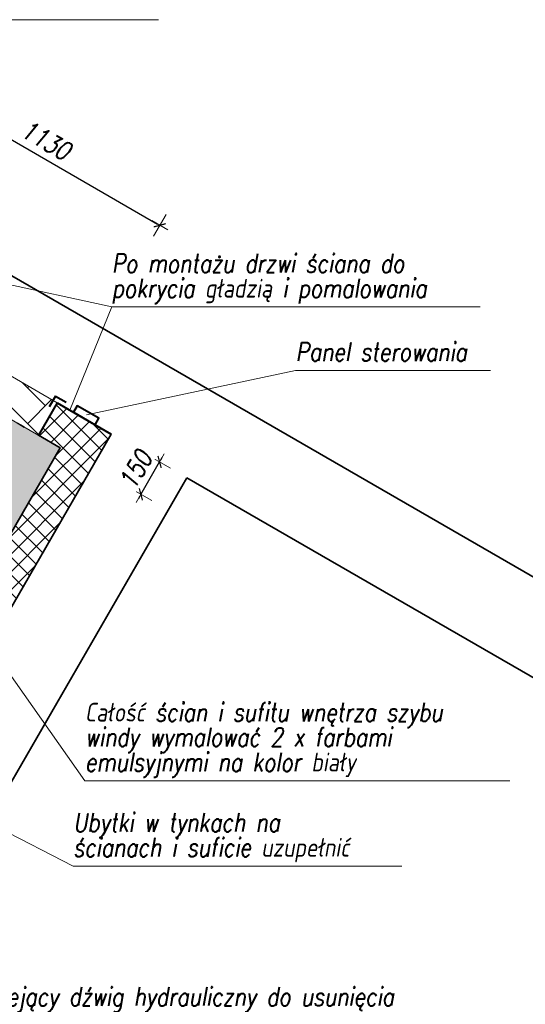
# Model space of a CAD drawing. Header units: millimetres. Extents: x 558 to 31258, y -5755 to 11028.
# Tile 141 of 144: x 23453 to 23655, y 8591 to 8986. Entities that reach past the tile are written whole.
import ezdxf
from ezdxf.enums import TextEntityAlignment as Align

# ---------------------------------------------------------------- set-up
doc = ezdxf.new("R2010")
doc.units = ezdxf.units.MM
doc.layers.get('0').update_dxf_attribs({"color": 252})
doc.layers.get('Defpoints').update_dxf_attribs({"color": 252})
doc.layers.add('K_Dzwig', color=252, linetype='Continuous')
for name, color, linetype, lineweight in [('K_Grube', 252, 'Continuous', 35), ('K_Grube_projektowane', 252, 'Continuous', 40), ('K_Kreskowanie', 252, 'Continuous', 5), ('K_Naroznik', 252, 'Continuous', 40), ('K_Opis_zmienny', 252, 'Continuous', 13), ('K_Widokowe', 252, 'Continuous', 13), ('K_Wyburzenia', 252, 'Continuous', 5), ('K_Wymiarowanie', 252, 'Continuous', 13)]:
    doc.layers.add(name, color=color, linetype=linetype, lineweight=lineweight)
doc.styles.add('Zwykły 50', font='romans.shx', dxfattribs={"width": 0.8, "oblique": 10, "height": 7.5})
doc.dimstyles.new('Skala_50', dxfattribs={"dimtxt": 7.5, "dimasz": 1, "dimexe": 1.25, "dimexo": 0.625, "dimgap": 3, "dimtad": 1, "dimdec": 1, "dimlfac": 10, "dimrnd": 0.5, "dimdsep": 46, "dimtxsty": 'Zwykły 50', "dimblk": 'Wymiar', "dimcen": 2.5, "dimse1": 1, "dimse2": 1, "dimazin": 0, "dimtfac": 1, "dimtdec": 1, "dimtix": 1, "dimtmove": 0, "dimatfit": 3, "dimfxl": 0, "dimarcsym": 0})

# ---------------------------------------------------------------- blocks, each defined once
blk = doc.blocks.new('Wymiar')
for p, q in [((0, -5), (0, 5)), ((-3.75, 0), (3.75, 0))]:
    blk.add_line(p, q)
at = {"const_width": 0.5}
blk.add_lwpolyline([(-1.77, -1.77), (1.77, 1.77)], dxfattribs=at)
blk = doc.blocks.new('*D659')
at = {"layer": 'Defpoints', "color": 0}
for p in [(23508.88, 8903.5), (23369.92, 8888.82), (23467.78, 8832.32)]:
    blk.add_point(p, dxfattribs=at)
at = {"layer": 'K_Wymiarowanie', "color": 0, "lineweight": -2, "ltscale": 5}
blk.add_line((23411.89, 8959.5), (23508.02, 8904), dxfattribs=at)
at = {"layer": 'K_Wymiarowanie', "color": 0, "linetype": 'ByBlock', "lineweight": -2}
for p, rotation in [((23411.02, 8960), 150.000000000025), ((23508.88, 8903.5), 330.000000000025)]:
    blk.add_blockref('Wymiar', p, dxfattribs=dict(at, rotation=rotation))
at = {"layer": 'K_Wymiarowanie', "color": 0, "ltscale": 5, "insert": (23463.33, 8937.6), "char_height": 7.5, "attachment_point": 5, "rotation": 330, "style": 'Zwykły 50', "bg_fill": 3, "box_fill_scale": 1.1, "bg_fill_color": 256, "bg_fill_true_color": 13158600, "bg_fill_transparency": 0}
blk.add_mtext('1130', dxfattribs=at)
blk = doc.blocks.new('kabina')
at = {"layer": 'K_Dzwig'}
for p, q in [((17910.52, -7146.82), (17907.76, -7146.82)), ((17910.52, -7146.94), (17907.76, -7146.94)), ((17910.82, -7146.82), (17910.52, -7146.82)), ((17910.52, -7146.94), (17910.82, -7146.94)), ((17910.82, -7146.94), (17910.82, -7146.82))]:
    blk.add_line(p, q, dxfattribs=at)
blk = doc.blocks.new('*D855')
at = {"layer": 'Defpoints', "color": 0}
for p in [(23467.78, 8832.32), (23460.28, 8819.33), (23508.8, 8808.64)]:
    blk.add_point(p, dxfattribs=at)
at = {"layer": 'K_Wymiarowanie', "color": 0, "lineweight": -2, "ltscale": 5}
for p, q in [((23509.3, 8809.5), (23509.8, 8810.37)), ((23501.3, 8795.65), (23508.8, 8808.64)), ((23500.8, 8794.78), (23500.3, 8793.91))]:
    blk.add_line(p, q, dxfattribs=at)
at = {"layer": 'K_Wymiarowanie', "color": 0, "linetype": 'ByBlock', "lineweight": -2}
for p, rotation in [((23508.8, 8808.64), 240.0000000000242), ((23501.3, 8795.65), 60.00000000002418)]:
    blk.add_blockref('Wymiar', p, dxfattribs=dict(at, rotation=rotation))
at = {"layer": 'K_Wymiarowanie', "color": 0, "ltscale": 5, "insert": (23499.2, 8805.52), "char_height": 7.5, "attachment_point": 5, "rotation": 60, "style": 'Zwykły 50', "bg_fill": 3, "box_fill_scale": 1.1, "bg_fill_color": 256, "bg_fill_true_color": 13158600, "bg_fill_transparency": 0}
blk.add_mtext('150', dxfattribs=at)

msp = doc.modelspace()

# ---------------------------------------------------------------- hatches: boundary and pattern name
at = {"layer": 'K_Kreskowanie', "ltscale": 5}
h = msp.add_hatch(dxfattribs=at)
h.set_pattern_fill('ANSI37', color=256, scale=1.6)
h.set_pattern_definition([(45, (2962.861, -2454.189), (-3.5921024, 3.5921024), []), (135, (2962.861, -2454.189), (-3.5921024, -3.5921024), [])])
h.paths.add_polyline_path([(23314.792, 8903.327), (23362.423, 8875.827), (23369.923, 8888.817), (23309.302, 8923.817), (23178.302, 8696.918), (23358.435, 8592.918), (23489.435, 8819.817), (23467.784, 8832.317), (23460.284, 8819.327), (23468.944, 8814.327), (23352.944, 8613.409), (23198.792, 8702.409)])
at = {"layer": 'K_Widokowe'}
h = msp.add_hatch(dxfattribs=at)
h.set_pattern_fill('AR-HBONE', color=256, scale=0.1)
h.set_pattern_definition([(45, (7047.138, 13177.577), (3e-15, 14.36841), [30.48, -10.16]), (135, (7054.322, 13184.762), (3e-15, 14.36841), [30.48, -10.16])])
h.paths.add_polyline_path([(23369.923, 8888.817), (23362.423, 8875.827), (23405.605, 8850.895), (23403.772, 8869.275)])
h.paths.add_polyline_path([(23460.284, 8819.327), (23467.784, 8832.317), (23403.772, 8869.275), (23405.605, 8850.895)])
at = {"layer": 'K_Wyburzenia'}
h = msp.add_hatch(dxfattribs=at)
h.set_pattern_fill('AR-CONC', color=256, scale=0.05)
h.set_pattern_definition([(50, (21774.1485, 12065.275), (9.109233, -0.796954), [0.9525, -10.4775]), (355, (21774.1485, 12065.275), (-1.76217, 9.552842), [0.762, -8.38203]), (100.45144, (21774.908, 12065.209), (7.347062, 8.755888), [0.8095, -8.904512]), (46.1842, (21774.148, 12067.815), (13.553952, -2.102116), [1.42875, -15.71625]), (96.63556, (21775.278, 12067.64), (11.870207, 12.371306), [1.21425, -13.35678]), (351.18415, (21774.148, 12067.815), (11.870207, 12.371306), [1.143, -12.572987]), (21, (21775.4185, 12067.18), (7.58072, -5.11326), [0.9525, -10.4775]), (326, (21775.4185, 12067.18), (3.090101, 9.209398), [0.762, -8.382]), (71.45145, (21776.05, 12066.754), (10.67082, 4.096138), [0.8095, -8.904497]), (37.5, (21774.1485, 12065.2752), (0.1544302, 4.227752), [0, -8.2804, 0, -8.509, 0, -8.41375]), (7.5, (21774.1485, 12065.275), (3.340983, 5.009029), [0, -4.8514, 0, -8.0899, 0, -3.20675]), (327.5, (21771.3164, 12065.2752), (6.7795298, -0.2864372), [0, -3.175, 0, -9.906, 0, -13.1445]), (317.5, (21770.0464, 12065.275), (7.406459, 1.271325), [0, -4.1275, 0, -6.5786, 0, -9.3345])])
h.paths.add_polyline_path([(23314.792, 8903.327), (23468.944, 8814.327), (23352.944, 8613.409), (23198.792, 8702.409)])

# ---------------------------------------------------------------- linework, layer by layer
at = {"layer": 'K_Grube', "ltscale": 0.8}
for p, q in [((23387.423, 8919.128), (23660.798, 8761.295)), ((23489.435, 8819.817), (23179.935, 8283.747)), ((23519.746, 8802.317), (23210.246, 8266.247)), ((23519.746, 8802.317), (23660.798, 8720.88))]:
    msp.add_line(p, q, dxfattribs=at)
at = {"layer": 'K_Grube', "ltscale": 5}
for p, q in [((23489.435, 8819.817), (23358.435, 8592.918)), ((23460.284, 8819.327), (23468.944, 8814.327)), ((23468.944, 8814.327), (23352.944, 8613.409))]:
    msp.add_line(p, q, dxfattribs=at)
at = {"layer": 'K_Grube_projektowane'}
for q in [(23460.284, 8819.327), (23489.435, 8819.817)]:
    msp.add_line((23467.784, 8832.317), q, dxfattribs=at)
msp.add_lwpolyline([(23474.279, 8828.567), (23482.94, 8823.567), (23484.44, 8826.165), (23475.779, 8831.165)], close=True, dxfattribs=at)
at = {"layer": 'K_Naroznik'}
for q in [(23464.552, 8830.719), (23471.382, 8832.549)]:
    msp.add_line((23467.052, 8835.049), q, dxfattribs=at)
at = {"layer": 'K_Opis_zmienny'}
for p, q in [((23392.136, 8985.909), (23508.375, 8985.909)), ((23489.627, 8870.774), (23637.318, 8870.774)), ((23479.453, 8827.527), (23563.3, 8845.266)), ((23563.3, 8845.266), (23641.459, 8845.266)), ((23431.039, 8748.672), (23478.859, 8680.849)), ((23395.356, 8686.868), (23474.202, 8646.662)), ((23478.859, 8680.849), (23649.166, 8680.849)), ((23474.202, 8646.662), (23605.891, 8646.662))]:
    msp.add_line(p, q, dxfattribs=at)
at = {"layer": 'K_Opis_zmienny', "ltscale": 5}
for q in [(23374.08, 8896.017), (23472.752, 8829.449)]:
    msp.add_line((23489.627, 8870.774), q, dxfattribs=at)
at = {"layer": 'K_Widokowe', "ltscale": 5}
msp.add_line((23467.784, 8832.317), (23369.923, 8888.817), dxfattribs=at)
at = {"layer": 'K_Wyburzenia'}
msp.add_lwpolyline([(23314.792, 8903.327), (23468.944, 8814.327), (23352.944, 8613.409), (23198.792, 8702.409)], close=True, dxfattribs=at)

# ---------------------------------------------------------------- block references
at = {"layer": 'K_Grube', "rotation": 329.999999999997}
msp.add_blockref('kabina', (11516.626, 23967.44), dxfattribs=at)

# ---------------------------------------------------------------- texts
at = {"layer": 'K_Opis_zmienny', "style": 'Zwykły 50', "oblique": 10, "width": 0.8}
for s, p in [('Panel sterowania', (23563.3, 8852.766)), ('Całość ścian i sufitu wnętrza szybu', (23478.859, 8708.349)), ('windy wymalować 2 x farbami', (23478.859, 8698.349)), ('emulsyjnymi na kolor biały', (23478.859, 8688.349)), ('Ubytki w tynkach na', (23474.202, 8664.162)), ('ścianach i suficie uzupełnić', (23474.202, 8654.162)), ('Istniejący dźwig hydrauliczny do usunięcia', (23430.959, 8594.322))]:
    msp.add_text(s, height=7.5, dxfattribs=at).set_placement(p, align=Align.MIDDLE_LEFT)

# ---------------------------------------------------------------- next in the draw order: dimensions: what is measured, and where the dimension line sits
at = {"layer": 'K_Wymiarowanie', "ltscale": 5}
dim = msp.add_aligned_dim(p1=(23369.923, 8888.817), p2=(23467.784, 8832.317), distance=82.194, dimstyle='Skala_50', dxfattribs=at)
dim.commit()
dim.dimension.update_dxf_attribs({"geometry": '*D659', "text_midpoint": (23463.326, 8937.595)})

# ---------------------------------------------------------------- next in the draw order: texts
at = {"layer": 'K_Opis_zmienny', "style": 'Zwykły 50', "oblique": 10, "width": 0.8}
for s, p in [('Po montażu drzwi ściana do', (23489.627, 8888.274)), ('pokrycia gładzią i pomalowania', (23489.627, 8878.274))]:
    msp.add_text(s, height=7.5, dxfattribs=at).set_placement(p, align=Align.MIDDLE_LEFT)

# ---------------------------------------------------------------- next in the draw order: dimensions: what is measured, and where the dimension line sits
at = {"layer": 'K_Wymiarowanie', "ltscale": 5}
dim = msp.add_aligned_dim(p1=(23460.284, 8819.327), p2=(23467.784, 8832.317), distance=-47.361, dimstyle='Skala_50', dxfattribs=at)
dim.commit()
dim.dimension.update_dxf_attribs({"geometry": '*D855', "text_midpoint": (23499.204, 8805.516)})

doc.saveas('drawing.dxf')
